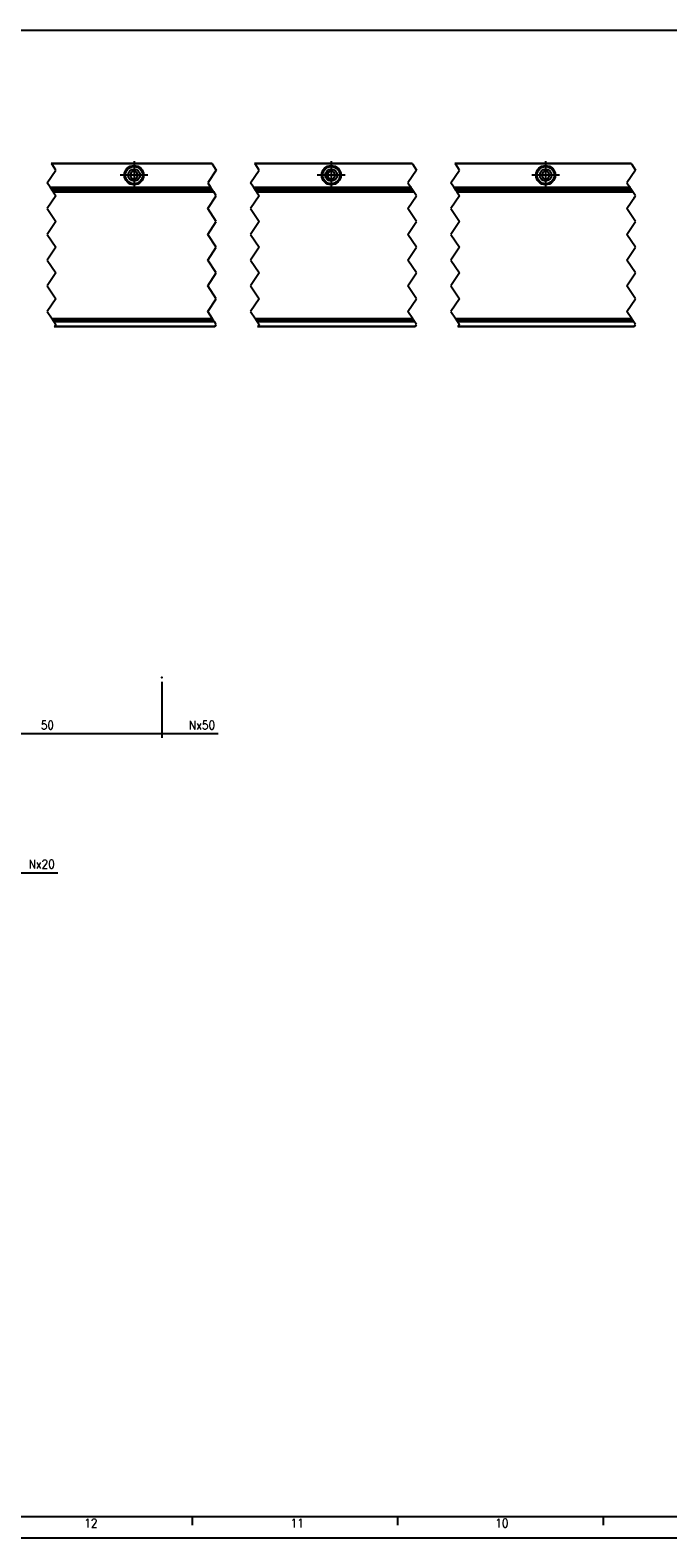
# Model space of a CAD drawing. Header units: inches. Extents: x -381 to 2960, y -418 to 176.
# Tile 5 of 21: x -111 to 38, y -418 to -67. Entities that reach past the tile are written whole.
import ezdxf

# ---------------------------------------------------------------- set-up
doc = ezdxf.new("R2010")
doc.units = ezdxf.units.IN
doc.linetypes.add('DOT_CENTER', pattern=[14, 12, -1, 0, -1])
doc.layers.add('1', color=7, linetype='Continuous')
doc.styles.add('CONVERTER_11', font='txt.shx', dxfattribs={"width": 0.9})
doc.dimstyles.new('ME10_DIM_45', dxfattribs={"dimtxt": 2, "dimasz": 2, "dimexe": 1, "dimexo": 1, "dimgap": 1, "dimtad": 1, "dimdsep": 46, "dimtxsty": 'CONVERTER_11', "dimsah": 1, "dimcen": 0.09, "dimclrd": 2, "dimclre": 2, "dimclrt": 2, "dimadec": 0, "dimazin": 0, "dimtfac": 1, "dimtdec": 4, "dimtix": 1, "dimtmove": 0, "dimatfit": 3, "dimfxl": 1, "dimtolj": 1, "dimtzin": 0, "dimarcsym": 0})
doc.dimstyles.get("Standard").update_dxf_attribs({"dimtxt": 0.18, "dimasz": 0.18, "dimexe": 0.18, "dimexo": 0.0625, "dimgap": 0.09, "dimtad": 0, "dimtih": 1, "dimtoh": 1, "dimdec": 4, "dimzin": 0, "dimdsep": 46, "dimtxsty": 'Standard', "dimcen": 0.09, "dimadec": 0, "dimazin": 0, "dimtfac": 1, "dimtdec": 4, "dimtofl": 0, "dimtmove": 0, "dimatfit": 3, "dimfxl": 1, "dimtolj": 1, "dimtzin": 0, "dimarcsym": 0})

# ---------------------------------------------------------------- blocks, each defined once
blk = doc.blocks.new('Marco_a1', base_point=(38.87, -121.38))
at = {"layer": '1', "color": 7, "linetype": 'Continuous'}
blk.add_line((-361.13, -413.38), (453.87, -413.38), dxfattribs=at)
at = {"layer": '1', "color": 2, "linetype": 'Continuous'}
for p, q in [((-73.48, -413.43), (-73.48, -415.43)), ((-25.54, -413.43), (-25.54, -415.43)), ((22.4, -413.43), (22.4, -415.43)), ((-381.13, -418.38), (458.87, -418.38))]:
    blk.add_line(p, q, dxfattribs=at)
at = {"layer": '1', "color": 2, "char_height": 2, "attachment_point": 4, "line_spacing_factor": 1.20048, "style": 'CONVERTER_11'}
for s, insert in [('12', (-98.63, -414.93)), ('11', (-50.5, -414.93)), ('10', (-2.74, -414.93))]:
    blk.add_mtext(s, dxfattribs=dict(at, insert=insert))
blk = doc.blocks.new('Top', base_point=(38.87, -121.38))
blk.add_blockref('Marco_a1', (38.87, -121.38))
blk = doc.blocks.new('_dummy_frame', base_point=(-381.13, -418.38))
blk.add_blockref('Top', (38.87, -121.38))
blk = doc.blocks.new('SOPORTE_SV_2040__44', base_point=(-224.5, -132.5))
at = {"color": 2, "linetype": 'DOT_CENTER'}
for p, q in [((-106.3, -97.89), (-106.17, -98.09)), ((-105.23, -99.5), (-106.17, -98.09)), ((-68.75, -98.09), (-68.88, -97.89)), ((-68.75, -98.09), (-67.81, -99.5)), ((-58.88, -97.89), (-58.75, -98.09)), ((-57.81, -99.5), (-58.75, -98.09)), ((-22.04, -98.09), (-22.18, -97.89)), ((-22.04, -98.09), (-21.11, -99.5)), ((-12.18, -97.89), (-12.04, -98.09)), ((-11.11, -99.5), (-12.04, -98.09)), ((29.04, -98.09), (28.9, -97.89)), ((29.04, -98.09), (29.97, -99.5)), ((-107.23, -102.5), (-105.23, -99.5)), ((-67.81, -99.5), (-69.81, -102.5)), ((-59.81, -102.5), (-57.81, -99.5)), ((-21.11, -99.5), (-23.11, -102.5)), ((-13.11, -102.5), (-11.11, -99.5)), ((29.97, -99.5), (27.97, -102.5)), ((-106.57, -103.49), (-107.23, -102.5)), ((-106.57, -103.49), (-106.44, -103.7)), ((-106.39, -103.77), (-106.44, -103.7)), ((-106.3, -103.89), (-106.39, -103.77)), ((-69.81, -102.5), (-69.15, -103.49)), ((-69.01, -103.7), (-69.15, -103.49)), ((-69.01, -103.7), (-68.96, -103.77)), ((-68.96, -103.77), (-68.88, -103.89)), ((-59.15, -103.49), (-59.81, -102.5)), ((-59.15, -103.49), (-59.01, -103.7)), ((-58.96, -103.77), (-59.01, -103.7)), ((-58.88, -103.89), (-58.96, -103.77)), ((-23.11, -102.5), (-22.44, -103.49)), ((-22.31, -103.7), (-22.44, -103.49)), ((-22.31, -103.7), (-22.26, -103.77)), ((-22.26, -103.77), (-22.18, -103.89)), ((-12.44, -103.49), (-13.11, -102.5)), ((-12.44, -103.49), (-12.31, -103.7)), ((-12.26, -103.77), (-12.31, -103.7)), ((-12.18, -103.89), (-12.26, -103.77)), ((27.97, -102.5), (28.64, -103.49)), ((28.77, -103.7), (28.64, -103.49)), ((28.77, -103.7), (28.82, -103.77)), ((28.82, -103.77), (28.9, -103.89)), ((29.51, -106.2), (29.63, -106.02)), ((29.63, -106.02), (29.73, -105.86))]:
    blk.add_line(p, q, dxfattribs=at)
at = {"color": 7, "linetype": 'Continuous'}
for p, q in [((-106.3, -97.89), (-68.88, -97.89)), ((-68.75, -98.09), (-106.17, -98.09)), ((-58.88, -97.89), (-22.18, -97.89)), ((-22.04, -98.09), (-58.75, -98.09)), ((-12.18, -97.89), (28.9, -97.89)), ((29.04, -98.09), (-12.04, -98.09)), ((-87.5, -99.83), (-88, -100.69)), ((-88, -100.69), (-87.5, -101.56)), ((-86.5, -99.83), (-87.5, -99.83)), ((-87.5, -101.56), (-86.5, -101.56)), ((-86, -100.69), (-86.5, -99.83)), ((-86.5, -101.56), (-86, -100.69)), ((-41.5, -99.83), (-42, -100.69)), ((-42, -100.69), (-41.5, -101.56)), ((-40.5, -99.83), (-41.5, -99.83)), ((-41.5, -101.56), (-40.5, -101.56)), ((-40, -100.69), (-40.5, -99.83)), ((-40.5, -101.56), (-40, -100.69)), ((8.5, -99.83), (8, -100.69)), ((8, -100.69), (8.5, -101.56)), ((9.5, -99.83), (8.5, -99.83)), ((8.5, -101.56), (9.5, -101.56)), ((10, -100.69), (9.5, -99.83)), ((9.5, -101.56), (10, -100.69)), ((-106.57, -103.49), (-69.15, -103.49)), ((-106.44, -103.7), (-69.01, -103.7)), ((-102, -103.7), (-102, -103.89)), ((-100, -103.7), (-100, -103.89)), ((-74, -103.7), (-74, -103.89)), ((-72, -103.7), (-72, -103.89)), ((-59.15, -103.49), (-22.44, -103.49)), ((-59.01, -103.7), (-22.31, -103.7)), ((-56, -103.7), (-56, -103.89)), ((-54, -103.7), (-54, -103.89)), ((-28, -103.7), (-28, -103.89)), ((-26, -103.7), (-26, -103.89)), ((-12.44, -103.49), (28.64, -103.49)), ((-12.31, -103.7), (28.77, -103.7)), ((-6, -103.7), (-6, -103.89)), ((-4, -103.7), (-4, -103.89)), ((22, -103.7), (22, -103.89)), ((24, -103.7), (24, -103.89))]:
    blk.add_line(p, q, dxfattribs=at)
for centre, radius in [((-87, -100.69), 2.25), ((-87, -100.69), 2), ((-87, -100.69), 1.39), ((-41, -100.69), 2.25), ((-41, -100.69), 2), ((-41, -100.69), 1.39), ((9, -100.69), 2.25), ((9, -100.69), 2), ((9, -100.69), 1.39)]:
    blk.add_circle(centre, radius, dxfattribs=at)
at = {"layer": '1', "color": 2, "linetype": 'DOT_CENTER'}
for p, q in [((-87, -97.44), (-87, -103.94)), ((-41, -97.44), (-41, -103.94)), ((9, -97.44), (9, -103.94)), ((-83.75, -100.69), (-90.25, -100.69)), ((-37.75, -100.69), (-44.25, -100.69)), ((12.25, -100.69), (5.75, -100.69))]:
    blk.add_line(p, q, dxfattribs=at)
blk = doc.blocks.new('PERFIL_SV_2040__45', base_point=(-228, -136.14))
at = {"color": 2, "linetype": 'DOT_CENTER'}
for p, q in [((-106.3, -103.89), (-106.17, -104.09)), ((-106.17, -104.09), (-105.98, -104.39)), ((-105.98, -104.39), (-105.84, -104.59)), ((-105.84, -104.59), (-105.23, -105.5)), ((-68.75, -104.09), (-68.88, -103.89)), ((-68.55, -104.39), (-68.75, -104.09)), ((-68.42, -104.59), (-68.55, -104.39)), ((-67.81, -105.5), (-68.42, -104.59)), ((-58.88, -103.89), (-58.75, -104.09)), ((-58.75, -104.09), (-58.55, -104.39)), ((-58.55, -104.39), (-58.42, -104.59)), ((-58.42, -104.59), (-57.81, -105.5)), ((-22.04, -104.09), (-22.18, -103.89)), ((-21.85, -104.39), (-22.04, -104.09)), ((-21.71, -104.59), (-21.85, -104.39)), ((-21.11, -105.5), (-21.71, -104.59)), ((-12.18, -103.89), (-12.04, -104.09)), ((-12.04, -104.09), (-11.85, -104.39)), ((-11.85, -104.39), (-11.71, -104.59)), ((-11.71, -104.59), (-11.11, -105.5)), ((29.04, -104.09), (28.9, -103.89)), ((29.23, -104.39), (29.04, -104.09)), ((29.37, -104.59), (29.23, -104.39)), ((29.97, -105.5), (29.37, -104.59)), ((-105.23, -105.5), (-107.23, -108.5)), ((-107.23, -108.5), (-105.23, -111.5)), ((-69.81, -108.5), (-67.81, -105.5)), ((-67.81, -111.5), (-69.81, -108.5)), ((-57.81, -105.5), (-59.81, -108.5)), ((-59.81, -108.5), (-57.81, -111.5)), ((-23.11, -108.5), (-21.11, -105.5)), ((-21.11, -111.5), (-23.11, -108.5)), ((-11.11, -105.5), (-13.11, -108.5)), ((-13.11, -108.5), (-11.11, -111.5)), ((27.97, -108.5), (29.97, -105.5)), ((29.97, -111.5), (27.97, -108.5)), ((-105.23, -111.5), (-107.23, -114.5)), ((-69.81, -114.5), (-67.81, -111.5)), ((-57.81, -111.5), (-59.81, -114.5)), ((-23.11, -114.5), (-21.11, -111.5)), ((-11.11, -111.5), (-13.11, -114.5)), ((27.97, -114.5), (29.97, -111.5)), ((-107.23, -114.5), (-105.23, -117.5)), ((-67.81, -117.5), (-69.81, -114.5)), ((-59.81, -114.5), (-57.81, -117.5)), ((-21.11, -117.5), (-23.11, -114.5)), ((-13.11, -114.5), (-11.11, -117.5)), ((29.97, -117.5), (27.97, -114.5)), ((-105.23, -117.5), (-107.23, -120.5)), ((-69.81, -120.5), (-67.81, -117.5)), ((-57.81, -117.5), (-59.81, -120.5)), ((-23.11, -120.5), (-21.11, -117.5)), ((-11.11, -117.5), (-13.11, -120.5)), ((27.97, -120.5), (29.97, -117.5)), ((-107.23, -120.5), (-105.23, -123.5)), ((-67.81, -123.5), (-69.81, -120.5)), ((-59.81, -120.5), (-57.81, -123.5)), ((-21.11, -123.5), (-23.11, -120.5)), ((-13.11, -120.5), (-11.11, -123.5)), ((29.97, -123.5), (27.97, -120.5)), ((-105.23, -123.5), (-107.23, -126.5)), ((-107.23, -126.5), (-105.23, -129.5)), ((-69.81, -126.5), (-67.81, -123.5)), ((-67.81, -129.5), (-69.81, -126.5)), ((-57.81, -123.5), (-59.81, -126.5)), ((-59.81, -126.5), (-57.81, -129.5)), ((-23.11, -126.5), (-21.11, -123.5)), ((-21.11, -129.5), (-23.11, -126.5)), ((-11.11, -123.5), (-13.11, -126.5)), ((-13.11, -126.5), (-11.11, -129.5)), ((27.97, -126.5), (29.97, -123.5)), ((29.97, -129.5), (27.97, -126.5)), ((-105.23, -129.5), (-107.23, -132.5)), ((-69.81, -132.5), (-67.81, -129.5)), ((-57.81, -129.5), (-59.81, -132.5)), ((-23.11, -132.5), (-21.11, -129.5)), ((-11.11, -129.5), (-13.11, -132.5)), ((27.97, -132.5), (29.97, -129.5)), ((-107.23, -132.5), (-106.1, -134.2)), ((-68.68, -134.2), (-69.81, -132.5)), ((-59.81, -132.5), (-58.68, -134.2)), ((-21.98, -134.2), (-23.11, -132.5)), ((-13.11, -132.5), (-11.98, -134.2)), ((29.1, -134.2), (27.97, -132.5)), ((-106.1, -134.2), (-105.99, -134.37)), ((-105.99, -134.37), (-105.71, -134.79)), ((-105.71, -134.79), (-105.69, -134.81)), ((-105.69, -134.81), (-105.23, -135.5)), ((-105.5, -135.89), (-105.63, -136.09)), ((-105.23, -135.5), (-105.5, -135.89)), ((-68.57, -134.37), (-68.68, -134.2)), ((-68.29, -134.79), (-68.57, -134.37)), ((-68.27, -134.81), (-68.29, -134.79)), ((-67.81, -135.5), (-68.27, -134.81)), ((-68.21, -136.09), (-68.07, -135.89)), ((-68.07, -135.89), (-67.81, -135.5)), ((-58.68, -134.2), (-58.57, -134.37)), ((-58.57, -134.37), (-58.29, -134.79)), ((-58.29, -134.79), (-58.27, -134.81)), ((-58.27, -134.81), (-57.81, -135.5)), ((-58.07, -135.89), (-58.21, -136.09)), ((-57.81, -135.5), (-58.07, -135.89)), ((-21.86, -134.37), (-21.98, -134.2)), ((-21.58, -134.79), (-21.86, -134.37)), ((-21.57, -134.81), (-21.58, -134.79)), ((-21.11, -135.5), (-21.57, -134.81)), ((-21.5, -136.09), (-21.37, -135.89)), ((-21.37, -135.89), (-21.11, -135.5)), ((-11.98, -134.2), (-11.86, -134.37)), ((-11.86, -134.37), (-11.58, -134.79)), ((-11.58, -134.79), (-11.57, -134.81)), ((-11.57, -134.81), (-11.11, -135.5)), ((-11.37, -135.89), (-11.5, -136.09)), ((-11.11, -135.5), (-11.37, -135.89)), ((29.22, -134.37), (29.1, -134.2)), ((29.5, -134.79), (29.22, -134.37)), ((29.51, -134.81), (29.5, -134.79)), ((29.97, -135.5), (29.51, -134.81)), ((29.58, -136.09), (29.71, -135.89)), ((29.71, -135.89), (29.97, -135.5))]:
    blk.add_line(p, q, dxfattribs=at)
at = {"color": 7, "linetype": 'Continuous'}
for p, q in [((-106.3, -103.89), (-68.88, -103.89)), ((-68.75, -104.09), (-106.17, -104.09)), ((-68.55, -104.39), (-105.98, -104.39)), ((-105.84, -104.59), (-68.42, -104.59)), ((-58.88, -103.89), (-22.18, -103.89)), ((-22.04, -104.09), (-58.75, -104.09)), ((-21.85, -104.39), (-58.55, -104.39)), ((-58.42, -104.59), (-21.71, -104.59)), ((-12.18, -103.89), (28.9, -103.89)), ((29.04, -104.09), (-12.04, -104.09)), ((29.23, -104.39), (-11.85, -104.39)), ((-11.71, -104.59), (29.37, -104.59)), ((-68.68, -134.2), (-106.1, -134.2)), ((-105.99, -134.37), (-68.57, -134.37)), ((-68.29, -134.79), (-105.71, -134.79)), ((-105.69, -134.81), (-68.27, -134.81)), ((-68.21, -136.09), (-105.63, -136.09)), ((-105.5, -135.89), (-68.07, -135.89)), ((-21.98, -134.2), (-58.68, -134.2)), ((-58.57, -134.37), (-21.86, -134.37)), ((-21.58, -134.79), (-58.29, -134.79)), ((-58.27, -134.81), (-21.57, -134.81)), ((-21.5, -136.09), (-58.21, -136.09)), ((-58.07, -135.89), (-21.37, -135.89)), ((29.1, -134.2), (-11.98, -134.2)), ((-11.86, -134.37), (29.22, -134.37)), ((29.5, -134.79), (-11.58, -134.79)), ((-11.57, -134.81), (29.51, -134.81)), ((29.58, -136.09), (-11.5, -136.09)), ((-11.37, -135.89), (29.71, -135.89))]:
    blk.add_line(p, q, dxfattribs=at)
blk = doc.blocks.new('REGLA_SV_2040__47', base_point=(-228, -158.1))
for name, p in [('SOPORTE_SV_2040__44', (-224.5, -132.5)), ('PERFIL_SV_2040__45', (-228, -136.14))]:
    blk.add_blockref(name, p)
blk = doc.blocks.new('*D96')
at = {"layer": '1', "color": 2, "linetype": 'Continuous'}
for p, q in [((-130.5, -218.8), (-130.5, -231.9)), ((-80.5, -218.8), (-80.5, -231.9)), ((-130.5, -230.9), (-80.5, -230.9))]:
    blk.add_line(p, q, dxfattribs=at)
at = {"layer": '1', "color": 2}
for points in [[(-128.5, -230.63), (-128.5, -231.16), (-130.5, -230.9)], [(-82.5, -231.16), (-82.5, -230.63), (-80.5, -230.9)]]:
    blk.add_solid(points, dxfattribs=at)
at = {"layer": '1', "color": 2, "insert": (-108.76, -229.9), "char_height": 2, "attachment_point": 7, "rotation": 0.0001, "line_spacing_factor": 0.60024, "style": 'CONVERTER_11'}
blk.add_mtext('50', dxfattribs=at)
blk = doc.blocks.new('*D110')
at = {"layer": '1', "color": 2, "linetype": 'Continuous'}
for p, q in [((-80.5, -218.8), (-80.5, -231.9)), ((-84.5, -230.9), (-67.38, -230.9))]:
    blk.add_line(p, q, dxfattribs=at)
at = {"layer": '1', "color": 2}
blk.add_solid([(-82.5, -231.16), (-82.5, -230.63), (-80.5, -230.9)], dxfattribs=at)
at = {"layer": '1', "color": 2, "insert": (-74.18, -229.9), "char_height": 2, "attachment_point": 7, "rotation": 0.0001, "line_spacing_factor": 0.60024, "style": 'CONVERTER_11'}
blk.add_mtext('Nx50', dxfattribs=at)
blk = doc.blocks.new('*D111')
at = {"layer": '1', "color": 2, "linetype": 'Continuous'}
for p, q in [((-120.5, -248.8), (-120.5, -264.31)), ((-124.5, -263.31), (-104.77, -263.31))]:
    blk.add_line(p, q, dxfattribs=at)
at = {"layer": '1', "color": 2}
blk.add_solid([(-122.5, -263.58), (-122.5, -263.05), (-120.5, -263.31)], dxfattribs=at)
at = {"layer": '1', "color": 2, "insert": (-111.57, -262.31), "char_height": 2, "attachment_point": 7, "rotation": 0.0001, "line_spacing_factor": 0.60024, "style": 'CONVERTER_11'}
blk.add_mtext('Nx20', dxfattribs=at)
blk = doc.blocks.new('Alzado1', base_point=(-87, -128))
at = {"layer": '1', "color": 7}
blk.add_point((-80.5, -217.805), dxfattribs=at)
blk.add_blockref('REGLA_SV_2040__47', (-228, -158.105))
at = {"layer": '1'}
for name in ['*D110', '*D111']:
    blk.add_blockref(name, (0, 0), dxfattribs=at)
dim = blk.add_linear_dim(base=(-130.5, -230.898), p1=(-80.5, -217.805), p2=(-130.5, -217.805), dimstyle='ME10_DIM_45', dxfattribs=at)
dim.commit()
dim.dimension.update_dxf_attribs({"geometry": '*D96', "text_midpoint": (-107.26, -228.898), "text_rotation": 0.00014})
at = {"layer": '1', "color": 2, "linetype": 'Continuous', "has_arrowhead": 0}
blk.add_leader([(-194.5, -97.895), (-194.5, -66.895), (98.678, -66.895)], dimstyle='Standard', dxfattribs=at)

msp = doc.modelspace()

# ---------------------------------------------------------------- block references
msp.add_blockref('Alzado1', (-87, -128))
at = {"layer": '1'}
msp.add_blockref('_dummy_frame', (-381.13, -418.38), dxfattribs=at)

doc.saveas('drawing.dxf')
